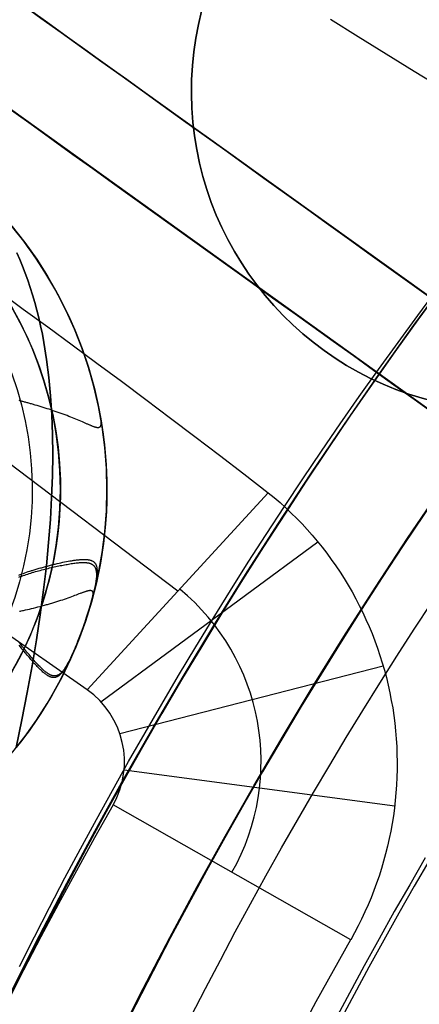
# Model space of a CAD drawing. Extents: x 5157 to 5867, y -156 to 1031.
# Tile 46 of 87: x 5470.29 to 5474.67, y 655.36 to 666.14. Entities that reach past the tile are written whole.
import ezdxf

# ---------------------------------------------------------------- set-up
doc = ezdxf.new("R2010")
doc.units = 0
doc.layers.add('1', color=7, linetype='CONTINUOUS')

msp = doc.modelspace()

# ---------------------------------------------------------------- linework, layer by layer
at = {"layer": '1', "color": 39}
for p, q in [((5503.458, 642.515, 21.85), (5453.676, 678.26, 21.85)), ((5502.87, 641.696, 21.85), (5453.088, 677.441, 21.85)), ((5472.021, 659.886, 33.328), (5458.533, 670.124, 33.328)), ((5471.029, 658.807, 26.283), (5455.022, 670.005, 26.283)), ((5473.013, 660.964, 40.373), (5471.029, 658.807, 26.283)), ((5471.181, 658.675, 26.283), (5473.555, 660.425, 40.47)), ((5471.388, 658.329, 26.283), (5474.269, 659.07, 40.603)), ((5471.435, 657.929, 26.283), (5474.396, 657.537, 40.671)), ((5473.916, 656.071, 40.691), (5471.314, 657.546, 26.283))]:
    msp.add_line(p, q, dxfattribs=at)
at = {"layer": '1', "color": 8}
msp.add_line((5473.481, 662.63, 271), (5473.481, 662.63, 275), dxfattribs=at)
at = {"layer": '1', "color": 35}
for points in [[(5470.261, 663.592), (5470.293, 663.519), (5470.324, 663.445), (5470.353, 663.369), (5470.381, 663.292), (5470.408, 663.212), (5470.434, 663.131), (5470.457, 663.048), (5470.48, 662.964), (5470.501, 662.878), (5470.521, 662.79), (5470.54, 662.7), (5470.557, 662.609), (5470.587, 662.421), (5470.611, 662.226), (5470.63, 662.024), (5470.644, 661.816), (5470.652, 661.6), (5470.654, 661.378), (5470.651, 661.149), (5470.642, 660.913), (5470.628, 660.67), (5470.609, 660.42), (5470.584, 660.163), (5470.553, 659.9), (5470.517, 659.629), (5470.475, 659.352), (5470.428, 659.068), (5470.375, 658.777), (5470.317, 658.479), (5470.253, 658.174)], [(5470.253, 658.174), (5470.317, 658.479), (5470.375, 658.777), (5470.428, 659.068), (5470.475, 659.352), (5470.517, 659.629), (5470.553, 659.9), (5470.584, 660.163), (5470.609, 660.42), (5470.628, 660.67), (5470.642, 660.913), (5470.651, 661.149), (5470.654, 661.378), (5470.652, 661.6), (5470.644, 661.816), (5470.63, 662.024), (5470.611, 662.226), (5470.587, 662.421), (5470.557, 662.609), (5470.54, 662.7), (5470.521, 662.79), (5470.501, 662.878), (5470.48, 662.964), (5470.457, 663.048), (5470.434, 663.131), (5470.408, 663.212), (5470.381, 663.292), (5470.353, 663.369), (5470.324, 663.445), (5470.293, 663.519), (5470.261, 663.592)], [(5470.29, 655.778), (5470.453, 656.102), (5470.619, 656.425), (5470.787, 656.747), (5470.958, 657.067), (5471.131, 657.387), (5471.306, 657.705), (5471.484, 658.022), (5471.664, 658.337), (5471.846, 658.651), (5472.031, 658.964), (5472.218, 659.276), (5472.408, 659.586), (5472.6, 659.895), (5472.794, 660.202), (5472.991, 660.508), (5473.19, 660.813), (5473.391, 661.116), (5473.595, 661.418), (5473.801, 661.718), (5474.009, 662.017), (5474.22, 662.314), (5474.433, 662.61), (5474.648, 662.904), (5474.866, 663.196)], [(5472.166, 655.227), (5472.326, 655.538), (5472.488, 655.847), (5472.652, 656.156), (5472.819, 656.464), (5472.987, 656.77), (5473.159, 657.075), (5473.332, 657.379), (5473.508, 657.681), (5473.686, 657.983), (5473.866, 658.283), (5474.048, 658.581), (5474.233, 658.879), (5474.42, 659.175), (5474.61, 659.47), (5474.801, 659.763)], [(5474.731, 656.967), (5474.561, 656.673), (5474.392, 656.378), (5474.226, 656.081), (5474.062, 655.784), (5473.9, 655.485), (5473.74, 655.185)]]:
    msp.add_lwpolyline(points, dxfattribs=at)
at = {"layer": '1', "color": 39}
for points in [[(5474.917, 665.389, 40.212), (5474.609, 665.577, 40.15), (5474.302, 665.766, 40.084), (5473.996, 665.955, 40.014), (5473.692, 666.145, 39.941)], [(5470.063, 663.17, 39.667), (5470.331, 662.975, 39.746), (5470.6, 662.779, 39.823), (5470.868, 662.582, 39.896), (5471.136, 662.383, 39.966), (5471.405, 662.184, 40.034), (5471.673, 661.983, 40.098), (5471.941, 661.781, 40.159), (5472.209, 661.579, 40.217), (5472.477, 661.375, 40.273), (5472.745, 661.17, 40.325), (5473.013, 660.964, 40.373)], [(5473.013, 660.964, 40.373), (5473.078, 660.911, 40.385), (5473.141, 660.856, 40.397), (5473.203, 660.799, 40.408), (5473.264, 660.742, 40.419), (5473.324, 660.682, 40.429), (5473.382, 660.622, 40.44), (5473.439, 660.56, 40.45), (5473.494, 660.498, 40.46), (5473.548, 660.433, 40.47), (5473.601, 660.368, 40.479), (5473.653, 660.302, 40.489), (5473.702, 660.234, 40.498), (5473.751, 660.165, 40.507), (5473.798, 660.095, 40.515), (5473.843, 660.024, 40.524), (5473.887, 659.952, 40.532), (5473.929, 659.879, 40.54), (5473.97, 659.804, 40.547), (5474.009, 659.729, 40.555), (5474.046, 659.654, 40.562), (5474.082, 659.577, 40.569), (5474.116, 659.5, 40.575), (5474.148, 659.422, 40.582), (5474.179, 659.343, 40.588), (5474.207, 659.263, 40.594), (5474.234, 659.183, 40.6), (5474.26, 659.103, 40.605), (5474.283, 659.021, 40.611), (5474.305, 658.94, 40.616), (5474.325, 658.857, 40.621), (5474.343, 658.774, 40.625), (5474.359, 658.691, 40.63), (5474.374, 658.608, 40.634), (5474.386, 658.524, 40.638), (5474.397, 658.44, 40.642), (5474.406, 658.356, 40.646), (5474.413, 658.271, 40.649), (5474.418, 658.187, 40.653), (5474.421, 658.102, 40.656), (5474.423, 658.018, 40.659), (5474.423, 657.933, 40.662), (5474.42, 657.849, 40.664), (5474.416, 657.764, 40.667), (5474.41, 657.68, 40.669), (5474.403, 657.595, 40.671), (5474.393, 657.511, 40.673), (5474.382, 657.427, 40.675), (5474.368, 657.343, 40.677), (5474.353, 657.26, 40.679), (5474.336, 657.177, 40.681), (5474.318, 657.094, 40.682), (5474.297, 657.012, 40.683), (5474.275, 656.93, 40.685), (5474.251, 656.849, 40.686), (5474.225, 656.768, 40.687), (5474.198, 656.688, 40.688), (5474.168, 656.608, 40.688), (5474.137, 656.529, 40.689), (5474.105, 656.451, 40.689), (5474.07, 656.374, 40.69), (5474.034, 656.297, 40.69), (5473.997, 656.221, 40.691), (5473.957, 656.146, 40.691), (5473.916, 656.071, 40.691)]]:
    msp.add_polyline3d(points, dxfattribs=at)
at = {"layer": '1', "color": 35}
for points in [[(5470.273, 663.795, 104.016), (5470.325, 663.728, 104.016), (5470.375, 663.66, 104.016), (5470.425, 663.591, 104.016), (5470.473, 663.521, 104.016), (5470.52, 663.45, 104.016), (5470.565, 663.378, 104.016), (5470.609, 663.306, 104.016), (5470.652, 663.233, 104.016), (5470.694, 663.159, 104.016), (5470.734, 663.084, 104.016), (5470.772, 663.008, 104.016), (5470.81, 662.932, 104.016), (5470.845, 662.855, 104.016), (5470.88, 662.777, 104.016), (5470.913, 662.699, 104.016), (5470.944, 662.62, 104.016), (5470.974, 662.541, 104.016), (5471.002, 662.46, 104.016), (5471.029, 662.38, 104.016), (5471.054, 662.299, 104.016), (5471.088, 662.181, 104.017), (5471.118, 662.064, 104.017), (5471.131, 662.008, 104.016), (5471.137, 661.981, 104.015), (5471.143, 661.955, 104.013), (5471.148, 661.931, 104.011), (5471.153, 661.907, 104.008), (5471.156, 661.896, 104.006), (5471.158, 661.885, 104.005), (5471.16, 661.874, 104.003), (5471.162, 661.864, 104.001), (5471.164, 661.854, 103.998), (5471.166, 661.844, 103.996), (5471.167, 661.835, 103.993), (5471.169, 661.826, 103.99), (5471.17, 661.817, 103.988), (5471.172, 661.809, 103.985), (5471.173, 661.801, 103.981), (5471.174, 661.793, 103.978), (5471.175, 661.785, 103.975), (5471.176, 661.778, 103.971), (5471.177, 661.771, 103.967), (5471.178, 661.764, 103.964), (5471.179, 661.758, 103.96), (5471.179, 661.755, 103.958), (5471.179, 661.752, 103.956), (5471.179, 661.749, 103.954), (5471.18, 661.746, 103.951), (5471.18, 661.743, 103.949), (5471.18, 661.74, 103.947), (5471.18, 661.737, 103.945), (5471.18, 661.735, 103.943), (5471.18, 661.732, 103.941), (5471.18, 661.73, 103.938), (5471.181, 661.727, 103.936), (5471.181, 661.725, 103.934), (5471.18, 661.722, 103.931), (5471.18, 661.72, 103.929), (5471.18, 661.718, 103.926), (5471.18, 661.716, 103.924), (5471.18, 661.714, 103.921), (5471.18, 661.712, 103.919), (5471.18, 661.71, 103.916), (5471.179, 661.708, 103.914), (5471.179, 661.706, 103.911), (5471.179, 661.704, 103.909), (5471.179, 661.702, 103.906), (5471.178, 661.701, 103.903), (5471.178, 661.699, 103.901), (5471.177, 661.698, 103.898), (5471.177, 661.696, 103.895), (5471.177, 661.695, 103.893), (5471.176, 661.693, 103.89), (5471.176, 661.692, 103.887), (5471.175, 661.691, 103.884), (5471.174, 661.689, 103.881), (5471.174, 661.688, 103.879), (5471.173, 661.687, 103.876), (5471.172, 661.686, 103.873), (5471.172, 661.685, 103.87), (5471.171, 661.684, 103.867), (5471.17, 661.683, 103.864), (5471.169, 661.682, 103.861), (5471.168, 661.682, 103.858), (5471.167, 661.681, 103.855), (5471.167, 661.68, 103.852), (5471.166, 661.679, 103.849), (5471.165, 661.679, 103.846), (5471.164, 661.678, 103.843), (5471.162, 661.678, 103.84), (5471.161, 661.677, 103.836), (5471.16, 661.677, 103.833), (5471.158, 661.676, 103.827), (5471.155, 661.676, 103.821), (5471.152, 661.676, 103.814), (5471.149, 661.675, 103.808), (5471.146, 661.676, 103.801), (5471.143, 661.676, 103.795), (5471.14, 661.676, 103.788), (5471.136, 661.677, 103.781), (5471.133, 661.677, 103.775), (5471.129, 661.678, 103.768), (5471.125, 661.679, 103.761), (5471.121, 661.68, 103.755), (5471.116, 661.682, 103.748), (5471.112, 661.683, 103.741), (5471.107, 661.685, 103.735), (5471.102, 661.687, 103.728), (5471.097, 661.688, 103.721), (5471.092, 661.69, 103.715), (5471.087, 661.692, 103.708), (5471.081, 661.695, 103.701), (5471.076, 661.697, 103.695), (5471.07, 661.699, 103.688), (5471.064, 661.702, 103.682), (5471.058, 661.705, 103.675), (5471.051, 661.707, 103.669), (5471.045, 661.71, 103.663), (5471.038, 661.713, 103.656), (5471.031, 661.716, 103.65), (5471.024, 661.719, 103.644), (5471.017, 661.722, 103.638), (5471.009, 661.725, 103.632), (5471.002, 661.729, 103.626), (5470.994, 661.732, 103.621), (5470.978, 661.739, 103.609), (5470.961, 661.746, 103.598), (5470.944, 661.753, 103.588), (5470.926, 661.761, 103.578), (5470.908, 661.768, 103.569), (5470.889, 661.776, 103.56), (5470.87, 661.784, 103.552), (5470.85, 661.792, 103.544), (5470.83, 661.8, 103.537), (5470.81, 661.808, 103.531), (5470.789, 661.816, 103.525), (5470.768, 661.824, 103.52), (5470.757, 661.828, 103.518), (5470.746, 661.832, 103.516), (5470.735, 661.836, 103.514), (5470.724, 661.84, 103.513), (5470.713, 661.843, 103.512), (5470.702, 661.847, 103.51), (5470.68, 661.855, 103.509), (5470.658, 661.862, 103.508), (5470.636, 661.87, 103.508), (5470.614, 661.877, 103.508), (5470.592, 661.884, 103.51), (5470.57, 661.891, 103.512), (5470.548, 661.898, 103.515), (5470.526, 661.905, 103.518), (5470.504, 661.912, 103.523), (5470.483, 661.918, 103.528), (5470.462, 661.924, 103.534), (5470.452, 661.927, 103.537), (5470.442, 661.93, 103.54), (5470.431, 661.933, 103.544), (5470.421, 661.936, 103.547), (5470.411, 661.939, 103.551), (5470.402, 661.941, 103.555), (5470.392, 661.944, 103.56), (5470.382, 661.947, 103.564), (5470.373, 661.949, 103.568), (5470.364, 661.952, 103.573), (5470.355, 661.954, 103.578), (5470.346, 661.957, 103.583), (5470.337, 661.959, 103.588), (5470.328, 661.961, 103.593), (5470.319, 661.964, 103.598), (5470.311, 661.966, 103.604), (5470.303, 661.968, 103.609), (5470.295, 661.97, 103.615), (5470.287, 661.972, 103.62)], [(5470.283, 660.062, 104.398), (5470.299, 660.068, 104.41), (5470.316, 660.075, 104.422), (5470.333, 660.081, 104.433), (5470.35, 660.087, 104.444), (5470.368, 660.094, 104.454), (5470.386, 660.1, 104.463), (5470.404, 660.105, 104.472), (5470.413, 660.108, 104.476), (5470.422, 660.111, 104.48), (5470.432, 660.114, 104.484), (5470.441, 660.117, 104.487), (5470.452, 660.12, 104.491), (5470.463, 660.124, 104.495), (5470.474, 660.127, 104.498), (5470.485, 660.13, 104.502), (5470.496, 660.134, 104.505), (5470.507, 660.137, 104.507), (5470.518, 660.14, 104.51), (5470.53, 660.143, 104.512), (5470.541, 660.146, 104.514), (5470.552, 660.149, 104.516), (5470.563, 660.152, 104.518), (5470.574, 660.155, 104.519), (5470.585, 660.158, 104.52), (5470.596, 660.161, 104.521), (5470.606, 660.164, 104.522), (5470.617, 660.167, 104.522), (5470.628, 660.17, 104.523), (5470.639, 660.173, 104.523), (5470.65, 660.175, 104.523), (5470.66, 660.178, 104.523), (5470.671, 660.181, 104.522), (5470.682, 660.183, 104.522), (5470.703, 660.188, 104.52), (5470.723, 660.193, 104.517), (5470.744, 660.198, 104.514), (5470.764, 660.202, 104.51), (5470.784, 660.206, 104.506), (5470.804, 660.21, 104.501), (5470.823, 660.214, 104.495), (5470.841, 660.217, 104.489), (5470.86, 660.22, 104.482), (5470.869, 660.222, 104.479), (5470.878, 660.223, 104.475), (5470.886, 660.224, 104.471), (5470.895, 660.226, 104.467), (5470.903, 660.227, 104.463), (5470.912, 660.228, 104.459), (5470.92, 660.229, 104.455), (5470.928, 660.23, 104.45), (5470.936, 660.231, 104.446), (5470.944, 660.231, 104.441), (5470.952, 660.232, 104.437), (5470.959, 660.232, 104.432), (5470.967, 660.233, 104.427), (5470.974, 660.233, 104.422), (5470.981, 660.234, 104.417), (5470.988, 660.234, 104.412), (5470.994, 660.234, 104.407), (5471.001, 660.234, 104.401), (5471.007, 660.234, 104.396), (5471.014, 660.234, 104.391), (5471.02, 660.233, 104.385), (5471.026, 660.233, 104.38), (5471.031, 660.233, 104.374), (5471.037, 660.232, 104.368), (5471.042, 660.231, 104.363), (5471.047, 660.23, 104.357), (5471.052, 660.23, 104.351), (5471.057, 660.228, 104.346), (5471.062, 660.227, 104.34), (5471.067, 660.226, 104.334), (5471.071, 660.225, 104.328), (5471.075, 660.223, 104.323), (5471.079, 660.221, 104.317), (5471.083, 660.22, 104.311), (5471.087, 660.218, 104.305), (5471.091, 660.216, 104.299), (5471.094, 660.214, 104.294), (5471.098, 660.211, 104.288), (5471.101, 660.209, 104.282), (5471.104, 660.206, 104.276), (5471.107, 660.203, 104.271), (5471.11, 660.201, 104.265), (5471.113, 660.198, 104.259), (5471.115, 660.194, 104.254), (5471.118, 660.191, 104.248), (5471.12, 660.188, 104.242), (5471.122, 660.184, 104.237), (5471.124, 660.18, 104.231), (5471.126, 660.177, 104.226), (5471.128, 660.173, 104.22), (5471.13, 660.168, 104.215), (5471.131, 660.164, 104.209), (5471.132, 660.16, 104.204), (5471.134, 660.155, 104.198), (5471.135, 660.15, 104.193), (5471.136, 660.145, 104.188), (5471.137, 660.14, 104.182), (5471.138, 660.135, 104.177), (5471.138, 660.129, 104.172), (5471.139, 660.124, 104.167), (5471.139, 660.118, 104.162), (5471.139, 660.112, 104.157), (5471.139, 660.106, 104.152), (5471.14, 660.1, 104.147), (5471.139, 660.093, 104.142), (5471.139, 660.087, 104.138), (5471.139, 660.08, 104.133), (5471.139, 660.073, 104.128), (5471.138, 660.066, 104.124), (5471.137, 660.059, 104.119), (5471.137, 660.051, 104.115), (5471.136, 660.044, 104.111), (5471.135, 660.036, 104.106), (5471.134, 660.028, 104.102), (5471.132, 660.019, 104.098), (5471.131, 660.011, 104.094), (5471.13, 660.002, 104.09), (5471.128, 659.994, 104.086), (5471.127, 659.985, 104.083), (5471.125, 659.976, 104.079), (5471.121, 659.957, 104.072), (5471.117, 659.937, 104.065), (5471.113, 659.916, 104.059), (5471.108, 659.895, 104.054), (5471.104, 659.878, 104.049), (5471.099, 659.86, 104.045), (5471.094, 659.841, 104.042), (5471.089, 659.822, 104.038), (5471.078, 659.782, 104.032), (5471.066, 659.74, 104.027), (5471.053, 659.697, 104.023), (5471.039, 659.653, 104.021), (5471.025, 659.608, 104.019), (5471.009, 659.563, 104.018)], [(5470.283, 660.062, 104.398), (5470.299, 660.068, 104.41), (5470.316, 660.075, 104.422), (5470.333, 660.081, 104.433), (5470.35, 660.087, 104.444), (5470.368, 660.094, 104.454), (5470.386, 660.1, 104.463), (5470.404, 660.105, 104.472), (5470.413, 660.108, 104.476), (5470.422, 660.111, 104.48), (5470.432, 660.114, 104.484), (5470.441, 660.117, 104.487), (5470.452, 660.12, 104.491), (5470.463, 660.124, 104.495), (5470.474, 660.127, 104.498), (5470.485, 660.13, 104.502), (5470.496, 660.134, 104.505), (5470.507, 660.137, 104.507), (5470.518, 660.14, 104.51), (5470.53, 660.143, 104.512), (5470.541, 660.146, 104.514), (5470.552, 660.149, 104.516), (5470.563, 660.152, 104.518), (5470.574, 660.155, 104.519), (5470.585, 660.158, 104.52), (5470.596, 660.161, 104.521), (5470.606, 660.164, 104.522), (5470.617, 660.167, 104.522), (5470.628, 660.17, 104.523), (5470.639, 660.173, 104.523), (5470.65, 660.175, 104.523), (5470.66, 660.178, 104.523), (5470.671, 660.181, 104.522), (5470.682, 660.183, 104.522), (5470.703, 660.188, 104.52), (5470.723, 660.193, 104.517), (5470.744, 660.198, 104.514), (5470.764, 660.202, 104.51), (5470.784, 660.206, 104.506), (5470.804, 660.21, 104.501), (5470.823, 660.214, 104.495), (5470.841, 660.217, 104.489), (5470.86, 660.22, 104.482), (5470.869, 660.222, 104.479), (5470.878, 660.223, 104.475), (5470.886, 660.224, 104.471), (5470.895, 660.226, 104.467), (5470.903, 660.227, 104.463), (5470.912, 660.228, 104.459), (5470.92, 660.229, 104.455), (5470.928, 660.23, 104.45), (5470.936, 660.231, 104.446), (5470.944, 660.231, 104.441), (5470.952, 660.232, 104.437), (5470.959, 660.232, 104.432), (5470.967, 660.233, 104.427), (5470.974, 660.233, 104.422), (5470.981, 660.234, 104.417), (5470.988, 660.234, 104.412), (5470.994, 660.234, 104.407), (5471.001, 660.234, 104.401), (5471.007, 660.234, 104.396), (5471.014, 660.234, 104.391), (5471.02, 660.233, 104.385), (5471.026, 660.233, 104.38), (5471.031, 660.233, 104.374), (5471.037, 660.232, 104.368), (5471.042, 660.231, 104.363), (5471.047, 660.23, 104.357), (5471.052, 660.23, 104.351), (5471.057, 660.228, 104.346), (5471.062, 660.227, 104.34), (5471.067, 660.226, 104.334), (5471.071, 660.225, 104.328), (5471.075, 660.223, 104.323), (5471.079, 660.221, 104.317), (5471.083, 660.22, 104.311), (5471.087, 660.218, 104.305), (5471.091, 660.216, 104.299), (5471.094, 660.214, 104.294), (5471.098, 660.211, 104.288), (5471.101, 660.209, 104.282), (5471.104, 660.206, 104.276), (5471.107, 660.203, 104.271), (5471.11, 660.201, 104.265), (5471.113, 660.198, 104.259), (5471.115, 660.194, 104.254), (5471.118, 660.191, 104.248), (5471.12, 660.188, 104.242), (5471.122, 660.184, 104.237), (5471.124, 660.18, 104.231), (5471.126, 660.177, 104.226), (5471.128, 660.173, 104.22), (5471.13, 660.168, 104.215), (5471.131, 660.164, 104.209), (5471.132, 660.16, 104.204), (5471.134, 660.155, 104.198), (5471.135, 660.15, 104.193), (5471.136, 660.145, 104.188), (5471.137, 660.14, 104.182), (5471.138, 660.135, 104.177), (5471.138, 660.129, 104.172), (5471.139, 660.124, 104.167), (5471.139, 660.118, 104.162), (5471.139, 660.112, 104.157), (5471.139, 660.106, 104.152), (5471.14, 660.1, 104.147), (5471.139, 660.093, 104.142), (5471.139, 660.087, 104.138), (5471.139, 660.08, 104.133), (5471.139, 660.073, 104.128), (5471.138, 660.066, 104.124), (5471.137, 660.059, 104.119), (5471.137, 660.051, 104.115), (5471.136, 660.044, 104.111), (5471.135, 660.036, 104.106), (5471.134, 660.028, 104.102), (5471.132, 660.019, 104.098), (5471.131, 660.011, 104.094), (5471.13, 660.002, 104.09), (5471.128, 659.994, 104.086), (5471.127, 659.985, 104.083), (5471.125, 659.976, 104.079), (5471.121, 659.957, 104.072), (5471.117, 659.937, 104.065), (5471.113, 659.916, 104.059), (5471.108, 659.895, 104.054), (5471.104, 659.878, 104.049), (5471.099, 659.86, 104.045), (5471.094, 659.841, 104.042), (5471.089, 659.822, 104.038), (5471.078, 659.782, 104.032), (5471.066, 659.74, 104.027), (5471.053, 659.697, 104.023), (5471.039, 659.653, 104.021), (5471.025, 659.608, 104.019), (5471.009, 659.563, 104.018)], [(5470.283, 660.062, 104.398), (5470.299, 660.068, 104.41), (5470.316, 660.075, 104.422), (5470.333, 660.081, 104.433), (5470.35, 660.087, 104.444), (5470.368, 660.094, 104.454), (5470.386, 660.1, 104.463), (5470.404, 660.105, 104.472), (5470.413, 660.108, 104.476), (5470.422, 660.111, 104.48), (5470.432, 660.114, 104.484), (5470.441, 660.117, 104.487), (5470.452, 660.12, 104.491), (5470.463, 660.124, 104.495), (5470.474, 660.127, 104.498), (5470.485, 660.13, 104.502), (5470.496, 660.134, 104.505), (5470.507, 660.137, 104.507), (5470.518, 660.14, 104.51), (5470.53, 660.143, 104.512), (5470.541, 660.146, 104.514), (5470.552, 660.149, 104.516), (5470.563, 660.152, 104.518), (5470.574, 660.155, 104.519), (5470.585, 660.158, 104.52), (5470.596, 660.161, 104.521), (5470.606, 660.164, 104.522), (5470.617, 660.167, 104.522), (5470.628, 660.17, 104.523), (5470.639, 660.173, 104.523), (5470.65, 660.175, 104.523), (5470.66, 660.178, 104.523), (5470.671, 660.181, 104.522), (5470.682, 660.183, 104.522), (5470.703, 660.188, 104.52), (5470.723, 660.193, 104.517), (5470.744, 660.198, 104.514), (5470.764, 660.202, 104.51), (5470.784, 660.206, 104.506), (5470.804, 660.21, 104.501), (5470.823, 660.214, 104.495), (5470.841, 660.217, 104.489), (5470.86, 660.22, 104.482), (5470.869, 660.222, 104.479), (5470.878, 660.223, 104.475), (5470.886, 660.224, 104.471), (5470.895, 660.226, 104.467), (5470.903, 660.227, 104.463), (5470.912, 660.228, 104.459), (5470.92, 660.229, 104.455), (5470.928, 660.23, 104.45), (5470.936, 660.231, 104.446), (5470.944, 660.231, 104.441), (5470.952, 660.232, 104.437), (5470.959, 660.232, 104.432), (5470.967, 660.233, 104.427), (5470.974, 660.233, 104.422), (5470.981, 660.234, 104.417), (5470.988, 660.234, 104.412), (5470.994, 660.234, 104.407), (5471.001, 660.234, 104.401), (5471.007, 660.234, 104.396), (5471.014, 660.234, 104.391), (5471.02, 660.233, 104.385), (5471.026, 660.233, 104.38), (5471.031, 660.233, 104.374), (5471.037, 660.232, 104.368), (5471.042, 660.231, 104.363), (5471.047, 660.23, 104.357), (5471.052, 660.23, 104.351), (5471.057, 660.228, 104.346), (5471.062, 660.227, 104.34), (5471.067, 660.226, 104.334), (5471.071, 660.225, 104.328), (5471.075, 660.223, 104.323), (5471.079, 660.221, 104.317), (5471.083, 660.22, 104.311), (5471.087, 660.218, 104.305), (5471.091, 660.216, 104.299), (5471.094, 660.214, 104.294), (5471.098, 660.211, 104.288), (5471.101, 660.209, 104.282), (5471.104, 660.206, 104.276), (5471.107, 660.203, 104.271), (5471.11, 660.201, 104.265), (5471.113, 660.198, 104.259), (5471.115, 660.194, 104.254), (5471.118, 660.191, 104.248), (5471.12, 660.188, 104.242), (5471.122, 660.184, 104.237), (5471.124, 660.18, 104.231), (5471.126, 660.177, 104.226), (5471.128, 660.173, 104.22), (5471.13, 660.168, 104.215), (5471.131, 660.164, 104.209), (5471.132, 660.16, 104.204), (5471.134, 660.155, 104.198), (5471.135, 660.15, 104.193), (5471.136, 660.145, 104.188), (5471.137, 660.14, 104.182), (5471.138, 660.135, 104.177), (5471.138, 660.129, 104.172), (5471.139, 660.124, 104.167), (5471.139, 660.118, 104.162), (5471.139, 660.112, 104.157), (5471.139, 660.106, 104.152), (5471.14, 660.1, 104.147), (5471.139, 660.093, 104.142), (5471.139, 660.087, 104.138), (5471.139, 660.08, 104.133), (5471.139, 660.073, 104.128), (5471.138, 660.066, 104.124), (5471.137, 660.059, 104.119), (5471.137, 660.051, 104.115), (5471.136, 660.044, 104.111), (5471.135, 660.036, 104.106), (5471.134, 660.028, 104.102), (5471.132, 660.019, 104.098), (5471.131, 660.011, 104.094), (5471.13, 660.002, 104.09), (5471.128, 659.994, 104.086), (5471.127, 659.985, 104.083), (5471.125, 659.976, 104.079), (5471.121, 659.957, 104.072), (5471.117, 659.937, 104.065), (5471.113, 659.916, 104.059), (5471.108, 659.895, 104.054), (5471.102, 659.873, 104.048), (5471.097, 659.85, 104.043), (5471.09, 659.826, 104.039), (5471.083, 659.801, 104.035), (5471.076, 659.775, 104.031), (5471.069, 659.749, 104.028), (5471.061, 659.722, 104.026), (5471.052, 659.695, 104.023), (5471.034, 659.638, 104.02), (5471.016, 659.581, 104.018), (5470.996, 659.524, 104.018), (5470.975, 659.466, 104.019), (5470.955, 659.41, 104.023), (5470.934, 659.354, 104.027), (5470.913, 659.301, 104.034), (5470.902, 659.275, 104.038), (5470.892, 659.251, 104.042), (5470.882, 659.226, 104.046), (5470.872, 659.203, 104.051), (5470.862, 659.181, 104.057), (5470.852, 659.16, 104.062), (5470.842, 659.14, 104.069), (5470.838, 659.13, 104.072), (5470.833, 659.121, 104.075), (5470.829, 659.112, 104.078), (5470.824, 659.103, 104.082), (5470.82, 659.095, 104.086), (5470.816, 659.087, 104.089), (5470.811, 659.079, 104.093), (5470.807, 659.072, 104.097), (5470.803, 659.064, 104.101), (5470.799, 659.057, 104.105), (5470.795, 659.051, 104.109), (5470.791, 659.044, 104.114), (5470.787, 659.038, 104.118), (5470.783, 659.031, 104.122), (5470.779, 659.025, 104.127), (5470.775, 659.02, 104.132), (5470.771, 659.014, 104.136), (5470.767, 659.009, 104.141), (5470.763, 659.004, 104.146), (5470.759, 658.999, 104.151), (5470.755, 658.994, 104.156), (5470.751, 658.989, 104.161), (5470.747, 658.985, 104.166), (5470.743, 658.981, 104.171), (5470.74, 658.977, 104.176), (5470.736, 658.973, 104.182), (5470.732, 658.97, 104.187), (5470.728, 658.967, 104.192), (5470.724, 658.963, 104.198), (5470.72, 658.961, 104.203), (5470.717, 658.958, 104.209), (5470.713, 658.955, 104.214), (5470.709, 658.953, 104.22), (5470.705, 658.951, 104.225), (5470.701, 658.949, 104.231), (5470.697, 658.947, 104.237), (5470.693, 658.946, 104.242), (5470.689, 658.944, 104.248), (5470.685, 658.943, 104.254), (5470.682, 658.942, 104.26), (5470.678, 658.942, 104.265), (5470.674, 658.941, 104.271), (5470.67, 658.941, 104.277), (5470.665, 658.941, 104.283), (5470.661, 658.941, 104.289), (5470.657, 658.941, 104.294), (5470.653, 658.941, 104.3), (5470.649, 658.942, 104.306), (5470.645, 658.943, 104.312), (5470.641, 658.944, 104.318), (5470.636, 658.945, 104.323), (5470.632, 658.946, 104.329), (5470.628, 658.948, 104.335), (5470.623, 658.949, 104.341), (5470.619, 658.951, 104.346), (5470.614, 658.953, 104.352), (5470.61, 658.956, 104.358), (5470.605, 658.958, 104.363), (5470.601, 658.961, 104.369), (5470.596, 658.964, 104.374), (5470.591, 658.967, 104.38), (5470.586, 658.97, 104.385), (5470.582, 658.973, 104.391), (5470.577, 658.977, 104.396), (5470.572, 658.98, 104.402), (5470.567, 658.984, 104.407), (5470.562, 658.988, 104.412), (5470.556, 658.992, 104.417), (5470.551, 658.997, 104.422), (5470.546, 659.001, 104.427), (5470.538, 659.009, 104.435), (5470.529, 659.017, 104.442), (5470.52, 659.025, 104.45), (5470.512, 659.034, 104.457), (5470.503, 659.043, 104.463), (5470.493, 659.052, 104.47), (5470.484, 659.062, 104.476), (5470.475, 659.072, 104.481), (5470.465, 659.082, 104.487), (5470.455, 659.092, 104.492), (5470.445, 659.103, 104.497), (5470.435, 659.115, 104.501), (5470.425, 659.126, 104.505), (5470.415, 659.138, 104.509), (5470.405, 659.15, 104.512), (5470.394, 659.162, 104.515), (5470.384, 659.175, 104.518), (5470.373, 659.187, 104.52), (5470.363, 659.2, 104.522), (5470.352, 659.213, 104.523), (5470.342, 659.226, 104.524), (5470.331, 659.24, 104.524), (5470.32, 659.253, 104.524), (5470.309, 659.267, 104.524), (5470.299, 659.281, 104.522), (5470.288, 659.295, 104.521)], [(5470.284, 660.041, 103.626), (5470.299, 660.047, 103.615), (5470.315, 660.052, 103.605), (5470.331, 660.058, 103.595), (5470.347, 660.063, 103.586), (5470.363, 660.069, 103.577), (5470.38, 660.074, 103.569), (5470.396, 660.08, 103.561), (5470.413, 660.085, 103.554), (5470.43, 660.09, 103.548), (5470.447, 660.095, 103.542), (5470.464, 660.1, 103.536), (5470.482, 660.105, 103.531), (5470.499, 660.11, 103.527), (5470.516, 660.114, 103.523), (5470.533, 660.119, 103.52), (5470.551, 660.123, 103.517), (5470.568, 660.128, 103.514), (5470.585, 660.132, 103.512), (5470.603, 660.136, 103.511), (5470.62, 660.14, 103.51), (5470.637, 660.144, 103.509), (5470.654, 660.148, 103.509), (5470.671, 660.152, 103.509), (5470.687, 660.156, 103.51), (5470.704, 660.159, 103.511), (5470.72, 660.162, 103.513), (5470.736, 660.166, 103.515), (5470.752, 660.169, 103.518), (5470.768, 660.172, 103.521), (5470.783, 660.175, 103.524), (5470.799, 660.178, 103.528), (5470.813, 660.18, 103.532), (5470.828, 660.183, 103.537), (5470.842, 660.185, 103.542), (5470.857, 660.188, 103.548), (5470.871, 660.19, 103.553), (5470.884, 660.192, 103.56), (5470.897, 660.194, 103.566), (5470.91, 660.195, 103.573), (5470.923, 660.197, 103.58), (5470.935, 660.198, 103.587), (5470.947, 660.199, 103.595), (5470.958, 660.199, 103.602), (5470.969, 660.2, 103.61), (5470.98, 660.2, 103.618), (5470.99, 660.2, 103.627), (5471, 660.2, 103.635), (5471.01, 660.2, 103.644), (5471.019, 660.199, 103.653), (5471.023, 660.199, 103.657), (5471.028, 660.198, 103.662), (5471.032, 660.198, 103.666), (5471.036, 660.197, 103.671), (5471.04, 660.196, 103.675), (5471.044, 660.195, 103.68), (5471.048, 660.195, 103.685), (5471.052, 660.194, 103.689), (5471.056, 660.193, 103.694), (5471.059, 660.192, 103.698), (5471.063, 660.19, 103.703), (5471.066, 660.189, 103.708), (5471.07, 660.188, 103.712), (5471.073, 660.186, 103.717), (5471.076, 660.185, 103.722), (5471.079, 660.183, 103.726), (5471.082, 660.182, 103.731), (5471.085, 660.18, 103.736), (5471.088, 660.178, 103.741), (5471.091, 660.176, 103.745), (5471.093, 660.174, 103.75), (5471.096, 660.172, 103.755), (5471.098, 660.17, 103.759), (5471.101, 660.168, 103.764), (5471.103, 660.166, 103.769), (5471.105, 660.163, 103.773), (5471.107, 660.161, 103.778), (5471.109, 660.158, 103.783), (5471.111, 660.156, 103.787), (5471.113, 660.153, 103.792), (5471.115, 660.15, 103.796), (5471.116, 660.147, 103.801), (5471.118, 660.144, 103.805), (5471.119, 660.141, 103.81), (5471.121, 660.138, 103.814), (5471.122, 660.134, 103.818), (5471.123, 660.131, 103.823), (5471.124, 660.128, 103.827), (5471.125, 660.124, 103.831), (5471.126, 660.12, 103.836), (5471.127, 660.116, 103.84), (5471.128, 660.113, 103.844), (5471.129, 660.109, 103.848), (5471.129, 660.104, 103.852), (5471.13, 660.1, 103.857), (5471.13, 660.096, 103.861), (5471.131, 660.091, 103.865), (5471.131, 660.087, 103.869), (5471.132, 660.082, 103.872), (5471.132, 660.078, 103.876), (5471.132, 660.073, 103.88), (5471.132, 660.068, 103.884), (5471.132, 660.063, 103.888), (5471.132, 660.058, 103.892), (5471.132, 660.052, 103.895), (5471.132, 660.047, 103.899), (5471.131, 660.041, 103.902), (5471.131, 660.036, 103.906), (5471.13, 660.024, 103.913), (5471.129, 660.012, 103.92), (5471.127, 660, 103.926), (5471.125, 659.987, 103.933), (5471.123, 659.974, 103.939), (5471.121, 659.96, 103.945), (5471.118, 659.946, 103.951), (5471.115, 659.931, 103.956), (5471.112, 659.916, 103.962), (5471.109, 659.9, 103.967), (5471.105, 659.884, 103.972), (5471.101, 659.867, 103.976), (5471.097, 659.85, 103.981), (5471.092, 659.832, 103.985), (5471.087, 659.814, 103.989), (5471.082, 659.795, 103.993), (5471.077, 659.776, 103.996), (5471.072, 659.756, 103.999), (5471.06, 659.715, 104.005), (5471.047, 659.672, 104.009), (5471.032, 659.627, 104.013), (5471.017, 659.58, 104.016), (5471, 659.531, 104.018), (5470.964, 659.43, 104.02), (5470.923, 659.326, 104.02), (5470.88, 659.22, 104.02), (5470.833, 659.115, 104.018), (5470.785, 659.011, 104.017), (5470.734, 658.911, 104.016), (5470.682, 658.814, 104.016), (5470.628, 658.718, 104.016), (5470.571, 658.624, 104.016), (5470.512, 658.531, 104.016), (5470.451, 658.439, 104.016), (5470.387, 658.349, 104.016), (5470.321, 658.261, 104.016), (5470.253, 658.174, 104.016)], [(5470.289, 659.667, 103.551), (5470.3, 659.669, 103.547), (5470.31, 659.672, 103.544), (5470.321, 659.674, 103.54), (5470.332, 659.676, 103.537), (5470.354, 659.681, 103.531), (5470.376, 659.686, 103.525), (5470.399, 659.691, 103.52), (5470.422, 659.697, 103.516), (5470.445, 659.702, 103.513), (5470.468, 659.708, 103.51), (5470.491, 659.714, 103.509), (5470.515, 659.72, 103.508), (5470.538, 659.726, 103.508), (5470.562, 659.732, 103.508), (5470.585, 659.739, 103.51), (5470.597, 659.742, 103.511), (5470.608, 659.745, 103.512), (5470.62, 659.748, 103.513), (5470.631, 659.752, 103.515), (5470.643, 659.755, 103.517), (5470.654, 659.759, 103.519), (5470.677, 659.765, 103.524), (5470.699, 659.772, 103.529), (5470.721, 659.779, 103.535), (5470.743, 659.786, 103.542), (5470.764, 659.793, 103.55), (5470.784, 659.8, 103.558), (5470.804, 659.807, 103.567), (5470.824, 659.814, 103.576), (5470.843, 659.821, 103.586), (5470.862, 659.828, 103.597), (5470.88, 659.834, 103.607), (5470.897, 659.841, 103.619), (5470.913, 659.847, 103.63), (5470.921, 659.85, 103.636), (5470.929, 659.853, 103.643), (5470.937, 659.856, 103.649), (5470.944, 659.859, 103.655), (5470.958, 659.864, 103.668), (5470.965, 659.867, 103.674), (5470.972, 659.869, 103.681), (5470.978, 659.872, 103.687), (5470.985, 659.874, 103.693), (5470.991, 659.876, 103.7), (5470.997, 659.878, 103.707), (5471.002, 659.88, 103.713), (5471.008, 659.882, 103.72), (5471.013, 659.884, 103.726), (5471.018, 659.886, 103.733), (5471.023, 659.887, 103.74), (5471.028, 659.889, 103.746), (5471.033, 659.89, 103.753), (5471.037, 659.891, 103.759), (5471.041, 659.892, 103.766), (5471.045, 659.893, 103.773), (5471.049, 659.894, 103.779), (5471.053, 659.895, 103.786), (5471.056, 659.895, 103.792), (5471.06, 659.896, 103.799), (5471.063, 659.896, 103.805), (5471.066, 659.896, 103.812), (5471.069, 659.896, 103.818), (5471.071, 659.895, 103.824), (5471.074, 659.895, 103.831), (5471.075, 659.894, 103.834), (5471.076, 659.894, 103.837), (5471.077, 659.893, 103.84), (5471.078, 659.893, 103.843), (5471.079, 659.892, 103.846), (5471.08, 659.892, 103.849), (5471.081, 659.891, 103.852), (5471.082, 659.891, 103.855), (5471.083, 659.89, 103.858), (5471.084, 659.889, 103.861), (5471.085, 659.888, 103.864), (5471.085, 659.887, 103.867), (5471.086, 659.887, 103.87), (5471.087, 659.886, 103.873), (5471.087, 659.885, 103.876), (5471.088, 659.884, 103.879), (5471.088, 659.882, 103.882), (5471.089, 659.881, 103.885), (5471.089, 659.88, 103.888), (5471.09, 659.879, 103.891), (5471.09, 659.877, 103.893), (5471.091, 659.876, 103.896), (5471.091, 659.875, 103.899), (5471.091, 659.873, 103.902), (5471.091, 659.871, 103.904), (5471.092, 659.87, 103.907), (5471.092, 659.868, 103.91), (5471.092, 659.866, 103.912), (5471.092, 659.865, 103.915), (5471.092, 659.863, 103.918), (5471.092, 659.861, 103.92), (5471.092, 659.859, 103.923), (5471.092, 659.857, 103.925), (5471.092, 659.855, 103.928), (5471.092, 659.853, 103.93), (5471.091, 659.85, 103.933), (5471.091, 659.848, 103.935), (5471.091, 659.846, 103.938), (5471.091, 659.843, 103.94), (5471.09, 659.841, 103.942), (5471.09, 659.838, 103.945), (5471.09, 659.836, 103.947), (5471.089, 659.833, 103.949), (5471.089, 659.83, 103.951), (5471.088, 659.827, 103.954), (5471.088, 659.824, 103.956), (5471.087, 659.822, 103.958), (5471.087, 659.819, 103.96), (5471.086, 659.815, 103.962), (5471.085, 659.812, 103.964), (5471.085, 659.809, 103.966), (5471.084, 659.806, 103.968), (5471.083, 659.802, 103.97), (5471.082, 659.799, 103.972), (5471.081, 659.792, 103.976), (5471.079, 659.785, 103.979), (5471.077, 659.777, 103.982), (5471.075, 659.769, 103.986), (5471.072, 659.761, 103.989), (5471.07, 659.752, 103.992), (5471.068, 659.743, 103.994), (5471.065, 659.734, 103.997), (5471.062, 659.724, 103.999), (5471.059, 659.715, 104.002), (5471.053, 659.694, 104.006), (5471.047, 659.673, 104.009), (5471.04, 659.652, 104.012), (5471.033, 659.63, 104.014), (5471.026, 659.607, 104.016), (5471.018, 659.584, 104.018), (5471.011, 659.561, 104.018), (5471.002, 659.538, 104.019), (5470.994, 659.514, 104.019), (5470.986, 659.49, 104.018), (5470.977, 659.467, 104.017), (5470.968, 659.443, 104.016), (5470.95, 659.395, 104.011), (5470.932, 659.348, 104.006), (5470.913, 659.303, 103.998), (5470.904, 659.28, 103.994), (5470.895, 659.258, 103.99), (5470.886, 659.237, 103.985), (5470.877, 659.216, 103.98), (5470.868, 659.196, 103.974), (5470.859, 659.177, 103.969), (5470.85, 659.158, 103.963), (5470.841, 659.14, 103.956), (5470.833, 659.123, 103.95), (5470.825, 659.107, 103.943), (5470.821, 659.1, 103.94), (5470.817, 659.092, 103.936), (5470.813, 659.085, 103.933), (5470.809, 659.078, 103.929), (5470.805, 659.072, 103.925), (5470.802, 659.066, 103.922), (5470.798, 659.06, 103.918), (5470.794, 659.054, 103.914), (5470.791, 659.049, 103.911), (5470.788, 659.044, 103.907), (5470.784, 659.039, 103.903), (5470.781, 659.034, 103.899), (5470.778, 659.029, 103.895), (5470.775, 659.025, 103.891), (5470.771, 659.021, 103.887), (5470.768, 659.016, 103.883), (5470.765, 659.012, 103.879), (5470.761, 659.008, 103.875), (5470.758, 659.005, 103.87), (5470.755, 659.001, 103.866), (5470.752, 658.998, 103.862), (5470.749, 658.994, 103.857), (5470.745, 658.991, 103.853), (5470.742, 658.988, 103.848), (5470.739, 658.985, 103.844), (5470.736, 658.983, 103.839), (5470.732, 658.98, 103.835), (5470.729, 658.978, 103.83), (5470.726, 658.975, 103.825), (5470.723, 658.973, 103.821), (5470.72, 658.971, 103.816), (5470.716, 658.969, 103.811), (5470.713, 658.968, 103.807), (5470.71, 658.966, 103.802), (5470.707, 658.965, 103.797), (5470.703, 658.963, 103.792), (5470.7, 658.962, 103.787), (5470.697, 658.961, 103.782), (5470.693, 658.96, 103.778), (5470.69, 658.96, 103.773), (5470.687, 658.959, 103.768), (5470.683, 658.959, 103.763), (5470.68, 658.958, 103.758), (5470.677, 658.958, 103.753), (5470.673, 658.958, 103.748), (5470.67, 658.958, 103.743), (5470.666, 658.959, 103.738), (5470.663, 658.959, 103.733), (5470.659, 658.959, 103.728), (5470.656, 658.96, 103.723), (5470.652, 658.961, 103.718), (5470.649, 658.962, 103.713), (5470.645, 658.963, 103.709), (5470.641, 658.964, 103.704), (5470.638, 658.965, 103.699), (5470.634, 658.967, 103.694), (5470.63, 658.968, 103.689), (5470.626, 658.97, 103.684), (5470.623, 658.972, 103.679), (5470.619, 658.974, 103.675), (5470.615, 658.976, 103.67), (5470.611, 658.978, 103.665), (5470.607, 658.981, 103.66), (5470.603, 658.983, 103.656), (5470.599, 658.986, 103.651), (5470.595, 658.989, 103.646), (5470.591, 658.991, 103.642), (5470.587, 658.994, 103.637), (5470.583, 658.998, 103.632), (5470.578, 659.001, 103.628), (5470.574, 659.004, 103.623), (5470.57, 659.008, 103.619), (5470.565, 659.011, 103.615), (5470.561, 659.015, 103.61), (5470.556, 659.019, 103.606), (5470.552, 659.023, 103.602), (5470.547, 659.027, 103.598), (5470.543, 659.032, 103.594), (5470.533, 659.04, 103.586), (5470.523, 659.05, 103.578), (5470.513, 659.06, 103.571), (5470.503, 659.07, 103.564), (5470.493, 659.08, 103.557), (5470.483, 659.091, 103.551), (5470.472, 659.103, 103.545), (5470.461, 659.114, 103.54), (5470.45, 659.126, 103.534), (5470.439, 659.139, 103.53), (5470.428, 659.152, 103.526), (5470.417, 659.165, 103.522), (5470.406, 659.178, 103.518), (5470.394, 659.192, 103.515), (5470.383, 659.205, 103.513), (5470.371, 659.219, 103.511), (5470.36, 659.234, 103.51), (5470.348, 659.248, 103.509), (5470.336, 659.263, 103.509), (5470.324, 659.278, 103.509), (5470.313, 659.293, 103.51), (5470.301, 659.308, 103.511), (5470.289, 659.324, 103.513)], [(5471.008, 659.553, 104.019), (5470.995, 659.516, 104.019), (5470.982, 659.48, 104.018), (5470.968, 659.443, 104.016), (5470.954, 659.407, 104.013), (5470.94, 659.37, 104.009), (5470.926, 659.334, 104.004), (5470.912, 659.299, 103.998), (5470.898, 659.265, 103.991), (5470.884, 659.232, 103.984), (5470.87, 659.201, 103.976), (5470.856, 659.171, 103.967), (5470.849, 659.157, 103.962), (5470.843, 659.143, 103.957), (5470.836, 659.13, 103.953), (5470.83, 659.117, 103.947), (5470.824, 659.105, 103.942), (5470.817, 659.094, 103.937), (5470.811, 659.083, 103.931), (5470.806, 659.072, 103.926), (5470.803, 659.068, 103.923), (5470.8, 659.063, 103.92), (5470.797, 659.058, 103.917), (5470.794, 659.054, 103.914), (5470.791, 659.049, 103.911), (5470.788, 659.044, 103.907), (5470.784, 659.039, 103.903), (5470.781, 659.034, 103.899), (5470.778, 659.029, 103.895), (5470.775, 659.025, 103.891), (5470.771, 659.021, 103.887), (5470.768, 659.016, 103.883), (5470.765, 659.012, 103.879), (5470.761, 659.008, 103.875), (5470.758, 659.005, 103.87), (5470.755, 659.001, 103.866), (5470.752, 658.998, 103.862), (5470.749, 658.994, 103.857), (5470.745, 658.991, 103.853), (5470.742, 658.988, 103.848), (5470.739, 658.985, 103.844), (5470.736, 658.983, 103.839), (5470.732, 658.98, 103.835), (5470.729, 658.978, 103.83), (5470.726, 658.975, 103.825), (5470.723, 658.973, 103.821), (5470.72, 658.971, 103.816), (5470.716, 658.969, 103.811), (5470.713, 658.968, 103.807), (5470.71, 658.966, 103.802), (5470.707, 658.965, 103.797), (5470.703, 658.963, 103.792), (5470.7, 658.962, 103.787), (5470.697, 658.961, 103.782), (5470.693, 658.96, 103.778), (5470.69, 658.96, 103.773), (5470.687, 658.959, 103.768), (5470.683, 658.959, 103.763), (5470.68, 658.958, 103.758), (5470.677, 658.958, 103.753), (5470.673, 658.958, 103.748), (5470.67, 658.958, 103.743), (5470.666, 658.959, 103.738), (5470.663, 658.959, 103.733), (5470.659, 658.959, 103.728), (5470.656, 658.96, 103.723), (5470.652, 658.961, 103.718), (5470.649, 658.962, 103.713), (5470.645, 658.963, 103.709), (5470.641, 658.964, 103.704), (5470.638, 658.965, 103.699), (5470.634, 658.967, 103.694), (5470.63, 658.968, 103.689), (5470.626, 658.97, 103.684), (5470.623, 658.972, 103.679), (5470.619, 658.974, 103.675), (5470.615, 658.976, 103.67), (5470.611, 658.978, 103.665), (5470.607, 658.981, 103.66), (5470.603, 658.983, 103.656), (5470.599, 658.986, 103.651), (5470.595, 658.989, 103.646), (5470.591, 658.991, 103.642), (5470.587, 658.994, 103.637), (5470.583, 658.998, 103.632), (5470.578, 659.001, 103.628), (5470.574, 659.004, 103.623), (5470.57, 659.008, 103.619), (5470.565, 659.011, 103.615), (5470.561, 659.015, 103.61), (5470.556, 659.019, 103.606), (5470.552, 659.023, 103.602), (5470.547, 659.027, 103.598), (5470.543, 659.032, 103.594), (5470.533, 659.04, 103.586), (5470.523, 659.05, 103.578), (5470.513, 659.06, 103.571), (5470.503, 659.07, 103.564), (5470.493, 659.08, 103.557), (5470.483, 659.091, 103.551), (5470.472, 659.103, 103.545), (5470.461, 659.114, 103.54), (5470.45, 659.126, 103.534), (5470.439, 659.139, 103.53), (5470.428, 659.152, 103.526), (5470.417, 659.165, 103.522), (5470.406, 659.178, 103.518), (5470.394, 659.192, 103.515), (5470.383, 659.205, 103.513), (5470.371, 659.219, 103.511), (5470.36, 659.234, 103.51), (5470.348, 659.248, 103.509), (5470.336, 659.263, 103.509), (5470.324, 659.278, 103.509), (5470.313, 659.293, 103.51), (5470.301, 659.308, 103.511), (5470.289, 659.324, 103.513)], [(5471.008, 659.553, 104.019), (5470.995, 659.516, 104.019), (5470.982, 659.48, 104.018), (5470.968, 659.443, 104.016), (5470.954, 659.407, 104.013), (5470.94, 659.37, 104.009), (5470.926, 659.334, 104.004), (5470.912, 659.299, 103.998), (5470.898, 659.265, 103.991), (5470.884, 659.232, 103.984), (5470.87, 659.201, 103.976), (5470.856, 659.171, 103.967), (5470.849, 659.157, 103.962), (5470.843, 659.143, 103.957), (5470.836, 659.13, 103.953), (5470.83, 659.117, 103.947), (5470.824, 659.105, 103.942), (5470.817, 659.094, 103.937), (5470.811, 659.083, 103.931), (5470.806, 659.072, 103.926), (5470.803, 659.068, 103.923), (5470.8, 659.063, 103.92), (5470.797, 659.058, 103.917), (5470.794, 659.054, 103.914), (5470.791, 659.049, 103.911), (5470.788, 659.044, 103.907), (5470.784, 659.039, 103.903), (5470.781, 659.034, 103.899), (5470.778, 659.029, 103.895), (5470.775, 659.025, 103.891), (5470.771, 659.021, 103.887), (5470.768, 659.016, 103.883), (5470.765, 659.012, 103.879), (5470.761, 659.008, 103.875), (5470.758, 659.005, 103.87), (5470.755, 659.001, 103.866), (5470.752, 658.998, 103.862), (5470.749, 658.994, 103.857), (5470.745, 658.991, 103.853), (5470.742, 658.988, 103.848), (5470.739, 658.985, 103.844), (5470.736, 658.983, 103.839), (5470.732, 658.98, 103.835), (5470.729, 658.978, 103.83), (5470.726, 658.975, 103.825), (5470.723, 658.973, 103.821), (5470.72, 658.971, 103.816), (5470.716, 658.969, 103.811), (5470.713, 658.968, 103.807), (5470.71, 658.966, 103.802), (5470.707, 658.965, 103.797), (5470.703, 658.963, 103.792), (5470.7, 658.962, 103.787), (5470.697, 658.961, 103.782), (5470.693, 658.96, 103.778), (5470.69, 658.96, 103.773), (5470.687, 658.959, 103.768), (5470.683, 658.959, 103.763), (5470.68, 658.958, 103.758), (5470.677, 658.958, 103.753), (5470.673, 658.958, 103.748), (5470.67, 658.958, 103.743), (5470.666, 658.959, 103.738), (5470.663, 658.959, 103.733), (5470.659, 658.959, 103.728), (5470.656, 658.96, 103.723), (5470.652, 658.961, 103.718), (5470.649, 658.962, 103.713), (5470.645, 658.963, 103.709), (5470.641, 658.964, 103.704), (5470.638, 658.965, 103.699), (5470.634, 658.967, 103.694), (5470.63, 658.968, 103.689), (5470.626, 658.97, 103.684), (5470.623, 658.972, 103.679), (5470.619, 658.974, 103.675), (5470.615, 658.976, 103.67), (5470.611, 658.978, 103.665), (5470.607, 658.981, 103.66), (5470.603, 658.983, 103.656), (5470.599, 658.986, 103.651), (5470.595, 658.989, 103.646), (5470.591, 658.991, 103.642), (5470.587, 658.994, 103.637), (5470.583, 658.998, 103.632), (5470.578, 659.001, 103.628), (5470.574, 659.004, 103.623), (5470.57, 659.008, 103.619), (5470.565, 659.011, 103.615), (5470.561, 659.015, 103.61), (5470.556, 659.019, 103.606), (5470.552, 659.023, 103.602), (5470.547, 659.027, 103.598), (5470.543, 659.032, 103.594), (5470.533, 659.04, 103.586), (5470.523, 659.05, 103.578), (5470.513, 659.06, 103.571), (5470.503, 659.07, 103.564), (5470.493, 659.08, 103.557), (5470.483, 659.091, 103.551), (5470.472, 659.103, 103.545), (5470.461, 659.114, 103.54), (5470.45, 659.126, 103.534), (5470.439, 659.139, 103.53), (5470.428, 659.152, 103.526), (5470.417, 659.165, 103.522), (5470.406, 659.178, 103.518), (5470.394, 659.192, 103.515), (5470.383, 659.205, 103.513), (5470.371, 659.219, 103.511), (5470.36, 659.234, 103.51), (5470.348, 659.248, 103.509), (5470.336, 659.263, 103.509), (5470.324, 659.278, 103.509), (5470.313, 659.293, 103.51), (5470.301, 659.308, 103.511), (5470.289, 659.324, 103.513)]]:
    msp.add_polyline3d(points, dxfattribs=at)
at = {"layer": '1', "color": 35, "extrusion": (0, 0, -1)}
for centre, radius in [((-5466.734, 660.998, -104.016), 4.513), ((-5466.734, 660.998, -103.507), 4.004), ((-5466.734, 660.998, -104.525), 4.004)]:
    msp.add_circle(centre, radius, dxfattribs=at)
at = {"layer": '1', "color": 39, "extrusion": (0, 0, -1)}
for centre, radius, start, end in [((-5517.046, 632.758, -24.542), 78.014, 35.68001, 155.68001), ((-5517.046, 632.758, -24.542), 77.829, 35.68001, 155.68001), ((-5517.046, 632.758, -16.982), 77.829, 35.68001, 155.68001), ((-5516.458, 631.939, -24.542), 78.014, 275.68001, 35.68001), ((-5516.458, 631.939, -24.542), 77.829, 275.68001, 35.68001), ((-5516.458, 631.939, -16.982), 77.829, 275.68001, 35.68001), ((-5516.458, 631.939, -40.736), 46.82, 275.68, 35.68), ((-5516.458, 631.939, -18.283), 46.82, 275.68, 35.68)]:
    msp.add_arc(centre, radius, start, end, dxfattribs=at)
at = {"layer": '1', "color": 39}
for centre, radius, start, end in [((5517.046, 632.758, 16.982), 78.014, 24.31999, 144.31999), ((5517.046, 632.758, 20.762), 78.014, 24.31999, 144.31999), ((5516.458, 631.939, 16.982), 78.014, 144.31999, 264.31999), ((5516.458, 631.939, 20.762), 78.014, 144.31999, 264.31999), ((5470.48, 658.018, 33.487), 2.454, 330.4658, 50.4277), ((5516.458, 631.939, 3.029), 47.23, 144.32, 264.32), ((5516.458, 631.939, 40.737), 47.051, 144.32, 264.32), ((5516.458, 631.939, 26.283), 46.82, 144.32, 264.32), ((5516.458, 631.939, 3.031), 46.82, 144.32, 264.32), ((5516.458, 631.939, 33.51), 46.82, 144.32, 264.32), ((5516.458, 631.939, 10.657), 46.82, 144.32, 264.32), ((5470.478, 658.019, 26.283), 0.961, 330.4705, 55.0198), ((5517.426, 631.421, 26.283), 52.998, 150.4665, 178.8215)]:
    msp.add_arc(centre, radius, start, end, dxfattribs=at)
at = {"layer": '1', "color": 35, "extrusion": (0, 0, -1)}
for centre, radius, start, end in [((-5516.622, 632.508, -251.484), 65.49, 38.73717, 218.73717), ((-5516.622, 632.508, -251.484), 64.49, 38.73717, 218.73717), ((-5516.622, 632.508, -52.607), 62.5, 38.73717, 218.73717), ((-5516.622, 632.508, -103.507), 62.5, 38.73717, 218.73717), ((-5516.622, 632.508, -275), 65.49, 38.73717, 218.73717), ((-5516.622, 632.508, -275), 65.49, 218.73717, 38.73717), ((-5516.622, 632.508, -251.484), 65.49, 218.73717, 38.73717), ((-5516.622, 632.508, -251.484), 64.49, 218.73717, 38.73717), ((-5516.622, 632.508, -52.607), 62.5, 218.73717, 38.73717), ((-5516.622, 632.508, -103.507), 62.5, 218.73717, 38.73717), ((-5466.734, 660.998, -104.458), 4.513, 38.7372, 218.7372), ((-5466.734, 660.998, -104.525), 4.004, 218.7372, 191.8728), ((-5466.734, 660.998, -103.507), 4.004, 218.7372, 167.4429), ((-5516.622, 632.508, -103.507), 51.794, 218.7372, 38.7372), ((-5466.734, 660.998, -106.707), 3.696, 38.7372, 218.7372), ((-5466.734, 660.998, -104.016), 4.513, 128.7372, 198.5481), ((-5516.622, 632.508, -101.507), 50.521, 218.7372, 38.7372), ((-5516.622, 632.508, -52.607), 50.521, 218.7372, 38.7372), ((-5466.734, 660.998, -103.507), 4.004, 167.4429, 198.5608), ((-5466.734, 660.998, -104.525), 4.004, 191.8728, 206.0311), ((-5466.734, 660.998, -103.507), 4.004, 192.2943, 205.7301), ((-5466.734, 660.998, -104.016), 4.513, 198.6811, 218.7372), ((-5466.734, 660.998, -104.016), 4.513, 198.5481, 198.6811), ((-5466.734, 660.998, -104.525), 4.004, 206.0311, 218.7372)]:
    msp.add_arc(centre, radius, start, end, dxfattribs=at)
at = {"layer": '1', "color": 35}
for centre, radius, start, end in [((5516.622, 632.508, 275), 64.49, 321.26283, 141.26283), ((5516.622, 632.508, 101.507), 62.5, 321.26283, 141.26283), ((5516.622, 632.508, 47.811), 62.5, 321.26283, 141.26283), ((5516.622, 632.508, 102.507), 62.5, 321.26283, 141.26283), ((5516.622, 632.508, 275), 64.49, 141.26283, 321.26283), ((5516.622, 632.508, 101.507), 62.5, 141.26283, 321.26283), ((5516.622, 632.508, 47.811), 62.5, 141.26283, 321.26283), ((5516.622, 632.508, 102.507), 62.5, 141.26283, 321.26283), ((5516.622, 632.508, 106.796), 51.794, 141.2628, 321.2628), ((5516.622, 632.508, 77.057), 50.521, 141.2628, 321.2628), ((5516.622, 632.508, 42.507), 48.457, 141.2628, 166.9771), ((5516.622, 632.508, 34.249), 47.465, 141.2628, 321.2628), ((5516.622, 632.508, 3.883), 45.735, 141.2628, 321.2628), ((5516.622, 632.508, 4.883), 44.735, 141.2628, 321.2628)]:
    msp.add_arc(centre, radius, start, end, dxfattribs=at)
at = {"layer": '1', "color": 8}
for centre, radius, start, end in [((5516.622, 632.508, 271), 64.25, 128.67718, 153.84849), ((5475.671, 665.36, 271), 3.5, 23.6024, 258.9233), ((5475.671, 665.36, 273), 3.5, 23.6024, 258.9233)]:
    msp.add_arc(centre, radius, start, end, dxfattribs=at)
at = {"layer": '1', "color": 8, "extrusion": (0, 0, -1)}
for centre, radius, start, end in [((-5516.622, 632.508, -275), 64.25, 26.15151, 51.32282), ((-5516.622, 632.508, -273), 64.25, 26.15151, 51.32282), ((-5475.671, 665.36, -275), 3.5, 281.0767, 156.3976)]:
    msp.add_arc(centre, radius, start, end, dxfattribs=at)
at = {"layer": '1', "color": 39, "extrusion": (0.583258, 0.812287, -1.39441e-14)}
msp.add_arc((-4065.314, 3.392, 3731.841), 37.345, 34.4966, 90.3535, dxfattribs=at)
at = {"layer": '1', "color": 39, "extrusion": (0.583258, 0.812287, 1.09357e-14)}
msp.add_arc((-4065.135, 43.557, 3731.841), 40.528, 269.4207, 319.0268, dxfattribs=at)
at = {"layer": '1', "color": 39, "extrusion": (-0.583258, -0.812287, 1.3517e-14)}
msp.add_arc((4065.314, 3.392, -3730.833), 37.345, 89.6465, 145.5034, dxfattribs=at)
at = {"layer": '1', "color": 39, "extrusion": (-0.583258, -0.812287, -8.8653e-15)}
msp.add_arc((4065.134, 43.557, -3730.833), 40.528, 220.9732, 270.5793, dxfattribs=at)
at = {"layer": '1', "color": 39, "extrusion": (-0.001055, 0.000557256, -0.999999)}
msp.add_arc((-5517.392, 631.441, -46.098), 50.021, 1.1851, 29.5329, dxfattribs=at)

doc.saveas('drawing.dxf')
